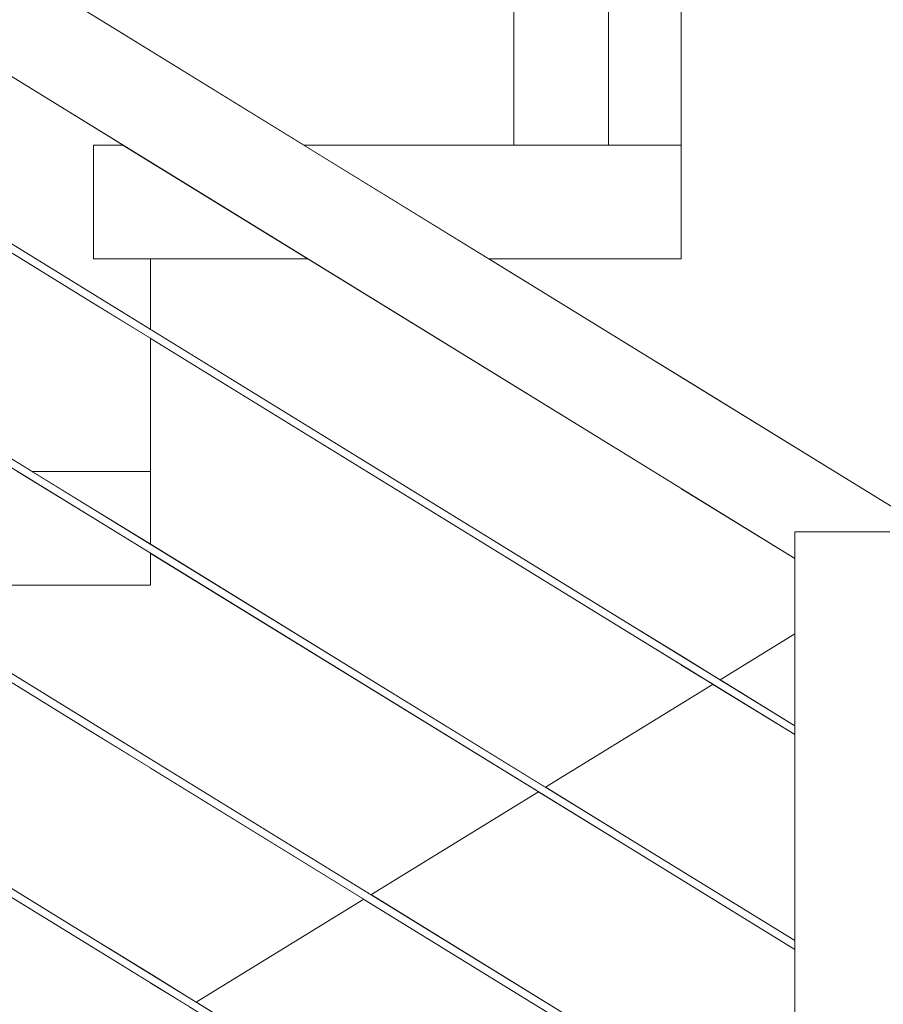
# Model space of a CAD drawing. Header units: millimetres. Extents: x -126680 to -83680, y 18016 to 39016.
# Tile 26 of 121: x -109468 to -109012, y 24053 to 24573. Entities that reach past the tile are written whole.
import ezdxf

# ---------------------------------------------------------------- set-up
doc = ezdxf.new("R2010")
doc.units = ezdxf.units.MM
doc.header["$MEASUREMENT"] = 0
doc.linetypes.add('Wipeout_Contour', pattern=[1000, 0, -1000])
doc.layers.add('Nowe_Konstrukcja - Schody', color=7, linetype='Continuous')
doc.layers.add('Nowe_Konstrukcja - Ściany zew', color=7, linetype='Continuous')
doc.layers.add('Nowe_Konstrukcja - Schody_Nr_pióra__101', color=250, linetype='Continuous', lineweight=13, true_color=0x333333)
doc.layers.add('Nowe_Konstrukcja - Schody_Nr_pióra__3', color=7, linetype='Continuous', lineweight=13)

msp = doc.modelspace()

# ---------------------------------------------------------------- wipeouts: each hides what was drawn before it
at = {"color": 254, "linetype": 'Wipeout_Contour', "lineweight": 0, "ltscale": 447152.460059}
msp.add_wipeout([(-109162.08, 24352.1), (-109058.98, 24288.69), (-109058.98, 24290.92), (-109161.08, 24353.72)], dxfattribs=at).dxf.layer = 'Nowe_Konstrukcja - Schody'
at = {"color": 254, "linetype": 'Wipeout_Contour', "lineweight": 0, "ltscale": 335107.44074}
msp.add_wipeout([(-109028.97, 24310.81), (-109033.98, 24302.66), (-109015.72, 24302.66)], dxfattribs=at).dxf.layer = 'Nowe_Konstrukcja - Schody'
at = {"color": 254, "linetype": 'Wipeout_Contour', "lineweight": 0, "ltscale": 448719.008363}
msp.add_wipeout([(-109709.72, 24143.3), (-109710.03, 24142.8), (-109430.03, 23970.58), (-109429.72, 23971.08)], dxfattribs=at).dxf.layer = 'Nowe_Konstrukcja - Schody'
at = {"color": 254, "linetype": 'Wipeout_Contour', "lineweight": 0, "ltscale": 560938.816379}
msp.add_wipeout([(-109664.52, 24459.5), (-109461.29, 24334.5), (-109398.98, 24334.5), (-109398.98, 24404.82), (-109576.21, 24513.82)], dxfattribs=at).dxf.layer = 'Nowe_Konstrukcja - Ściany zew'
at = {"color": 254, "linetype": 'Wipeout_Contour', "lineweight": 0, "ltscale": 447203.567612}
msp.add_wipeout([(-109286.44, 24108.93), (-109374.75, 24054.61), (-109058.98, 23860.38), (-109058.98, 23969.02)], dxfattribs=at).dxf.layer = 'Nowe_Konstrukcja - Ściany zew'

# ---------------------------------------------------------------- next in the draw order: wipeouts: each hides what was drawn before it
at = {"color": 254, "linetype": 'Wipeout_Contour', "lineweight": 0, "ltscale": 447151.964442}
msp.add_wipeout([(-109161.08, 24353.72), (-109058.98, 24290.92), (-109058.98, 24297.28), (-109158.24, 24358.34)], dxfattribs=at).dxf.layer = 'Nowe_Konstrukcja - Schody'
at = {"color": 254, "linetype": 'Wipeout_Contour', "lineweight": 0, "ltscale": 781514.541841}
msp.add_wipeout([(-109028.97, 24310.81), (-109015.72, 24302.66), (-109008.98, 24302.66), (-109008.98, 24298.51), (-108863.97, 24209.32), (-108859.72, 24216.23), (-109024.72, 24317.72)], dxfattribs=at).dxf.layer = 'Nowe_Konstrukcja - Schody'
at = {"color": 254, "linetype": 'Wipeout_Contour', "lineweight": 0, "ltscale": 448715.830797}
msp.add_wipeout([(-109428.98, 23972.28), (-109428.24, 23973.49), (-109708.24, 24145.71), (-109708.98, 24144.51)], dxfattribs=at).dxf.layer = 'Nowe_Konstrukcja - Schody'
at = {"color": 254, "linetype": 'Wipeout_Contour', "lineweight": 0, "ltscale": 785080.905953}
msp.add_wipeout([(-109500.61, 24560.32), (-109572.39, 24516.17), (-109398.98, 24409.51), (-109398.98, 24446.72), (-109428.98, 24446.72), (-109428.98, 24506.72), (-109413.47, 24506.72)], dxfattribs=at).dxf.layer = 'Nowe_Konstrukcja - Ściany zew'
at = {"color": 254, "linetype": 'Wipeout_Contour', "lineweight": 0, "ltscale": 447096.837813}
msp.add_wipeout([(-109282.62, 24111.27), (-109058.98, 23973.72), (-109058.98, 24082.36), (-109194.31, 24165.59)], dxfattribs=at).dxf.layer = 'Nowe_Konstrukcja - Ściany zew'

# ---------------------------------------------------------------- next in the draw order: wipeouts: each hides what was drawn before it
at = {"color": 254, "linetype": 'Wipeout_Contour', "lineweight": 0, "ltscale": 558877.777284}
msp.add_wipeout([(-109158.24, 24358.34), (-109058.98, 24297.28), (-109058.98, 24302.66), (-109052.24, 24302.66), (-109153.99, 24365.24)], dxfattribs=at).dxf.layer = 'Nowe_Konstrukcja - Schody'
at = {"color": 254, "linetype": 'Wipeout_Contour', "lineweight": 0, "ltscale": 446445.460223}
msp.add_wipeout([(-108859.72, 24216.23), (-108856.88, 24220.85), (-109021.88, 24322.33), (-109024.72, 24317.72)], dxfattribs=at).dxf.layer = 'Nowe_Konstrukcja - Schody'
at = {"color": 254, "linetype": 'Wipeout_Contour', "lineweight": 0, "ltscale": 448714.514645}
msp.add_wipeout([(-109428.24, 23973.49), (-109427.93, 23973.99), (-109707.93, 24146.21), (-109708.24, 24145.71)], dxfattribs=at).dxf.layer = 'Nowe_Konstrukcja - Schody'
at = {"color": 254, "linetype": 'Wipeout_Contour', "lineweight": 0, "ltscale": 2234040.565212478}
msp.add_wipeout([(-109207.31, 24740.72), (-109452.89, 24589.67), (-109318.03, 24506.72), (-109118.98, 24506.72), (-109118.98, 24618.95), (-109148.98, 24618.95), (-109148.98, 24678.95), (-108838.98, 24678.95), (-108838.98, 24791.17), (-108868.98, 24791.17), (-108868.98, 24851.17), (-108558.98, 24851.17), (-108558.98, 24963.39), (-108588.98, 24963.39), (-108588.98, 25023.39), (-108350.65, 25023.39), (-108350.65, 25267.64), (-109157.31, 24771.48), (-109157.31, 24506.73), (-109207.31, 24506.73)], dxfattribs=at).dxf.layer = 'Nowe_Konstrukcja - Ściany zew'
at = {"color": 254, "linetype": 'Wipeout_Contour', "lineweight": 0, "ltscale": 446990.597733}
msp.add_wipeout([(-109102.18, 24222.26), (-109190.49, 24167.94), (-109058.98, 24087.05), (-109058.98, 24195.69)], dxfattribs=at).dxf.layer = 'Nowe_Konstrukcja - Ściany zew'

# ---------------------------------------------------------------- next in the draw order: wipeouts: each hides what was drawn before it
at = {"color": 254, "linetype": 'Wipeout_Contour', "lineweight": 0, "ltscale": 448001.856276}
msp.add_wipeout([(-109162.08, 24352.1), (-109161.08, 24353.72), (-109441.08, 24525.94), (-109442.08, 24524.32)], dxfattribs=at).dxf.layer = 'Nowe_Konstrukcja - Schody'
at = {"color": 254, "linetype": 'Wipeout_Contour', "lineweight": 0, "ltscale": 447114.375259}
msp.add_wipeout([(-109148.98, 24373.39), (-109153.99, 24365.24), (-109052.24, 24302.66), (-109033.98, 24302.66)], dxfattribs=at).dxf.layer = 'Nowe_Konstrukcja - Schody'
at = {"color": 254, "linetype": 'Wipeout_Contour', "lineweight": 0, "ltscale": 446440.683826}
msp.add_wipeout([(-108856.88, 24220.85), (-108855.88, 24222.47), (-109020.88, 24323.95), (-109021.88, 24322.33)], dxfattribs=at).dxf.layer = 'Nowe_Konstrukcja - Schody'
at = {"color": 254, "linetype": 'Wipeout_Contour', "lineweight": 0, "ltscale": 447574.550306}
msp.add_wipeout([(-109150.03, 23911.69), (-109149.72, 23912.19), (-109429.72, 24084.41), (-109430.03, 24083.91)], dxfattribs=at).dxf.layer = 'Nowe_Konstrukcja - Schody'
at = {"color": 254, "linetype": 'Wipeout_Contour', "lineweight": 0, "ltscale": 335189.998725}
msp.add_wipeout([(-109098.36, 24224.61), (-109058.98, 24200.38), (-109058.98, 24248.83)], dxfattribs=at).dxf.layer = 'Nowe_Konstrukcja - Ściany zew'

# ---------------------------------------------------------------- next in the draw order: wipeouts: each hides what was drawn before it
at = {"color": 254, "linetype": 'Wipeout_Contour', "lineweight": 0, "ltscale": 447997.090893}
msp.add_wipeout([(-109161.08, 24353.72), (-109158.24, 24358.34), (-109438.24, 24530.56), (-109441.08, 24525.94)], dxfattribs=at).dxf.layer = 'Nowe_Konstrukcja - Schody'
at = {"color": 254, "linetype": 'Wipeout_Contour', "lineweight": 0, "ltscale": 447087.333706}
msp.add_wipeout([(-109033.98, 24302.66), (-109028.97, 24310.81), (-109143.97, 24381.54), (-109148.98, 24373.39)], dxfattribs=at).dxf.layer = 'Nowe_Konstrukcja - Schody'
at = {"color": 254, "linetype": 'Wipeout_Contour', "lineweight": 0, "ltscale": 447571.372953}
msp.add_wipeout([(-109148.98, 23913.39), (-109148.24, 23914.6), (-109428.24, 24086.82), (-109428.98, 24085.62)], dxfattribs=at).dxf.layer = 'Nowe_Konstrukcja - Schody'

# ---------------------------------------------------------------- next in the draw order: wipeouts: each hides what was drawn before it
at = {"color": 254, "linetype": 'Wipeout_Contour', "lineweight": 0, "ltscale": 449245.390087}
msp.add_wipeout([(-109721.08, 24698.17), (-109722.08, 24696.54), (-109442.08, 24524.32), (-109441.08, 24525.94)], dxfattribs=at).dxf.layer = 'Nowe_Konstrukcja - Schody'
at = {"color": 254, "linetype": 'Wipeout_Contour', "lineweight": 0, "ltscale": 447988.286673}
msp.add_wipeout([(-109158.24, 24358.34), (-109153.99, 24365.24), (-109433.99, 24537.47), (-109438.24, 24530.56)], dxfattribs=at).dxf.layer = 'Nowe_Konstrukcja - Schody'
at = {"color": 254, "linetype": 'Wipeout_Contour', "lineweight": 0, "ltscale": 447075.815007}
msp.add_wipeout([(-109028.97, 24310.81), (-109024.72, 24317.72), (-109139.72, 24388.45), (-109143.97, 24381.54)], dxfattribs=at).dxf.layer = 'Nowe_Konstrukcja - Schody'
at = {"color": 254, "linetype": 'Wipeout_Contour', "lineweight": 0, "ltscale": 446411.103698}
msp.add_wipeout([(-109058.98, 23301.17), (-109008.98, 23301.17), (-109008.98, 24302.66), (-109058.98, 24302.66)], dxfattribs=at).dxf.layer = 'Nowe_Konstrukcja - Schody'
at = {"color": 254, "linetype": 'Wipeout_Contour', "lineweight": 0, "ltscale": 447570.056889}
msp.add_wipeout([(-109148.24, 23914.6), (-109147.93, 23915.1), (-109427.93, 24087.32), (-109428.24, 24086.82)], dxfattribs=at).dxf.layer = 'Nowe_Konstrukcja - Schody'

# ---------------------------------------------------------------- next in the draw order: wipeouts: each hides what was drawn before it
at = {"color": 254, "linetype": 'Wipeout_Contour', "lineweight": 0, "ltscale": 449240.637915}
msp.add_wipeout([(-109718.24, 24702.78), (-109721.08, 24698.17), (-109441.08, 24525.94), (-109438.24, 24530.56)], dxfattribs=at).dxf.layer = 'Nowe_Konstrukcja - Schody'
at = {"color": 254, "linetype": 'Wipeout_Contour', "lineweight": 0, "ltscale": 447976.78551}
msp.add_wipeout([(-109153.99, 24365.24), (-109148.98, 24373.39), (-109428.98, 24545.62), (-109433.99, 24537.47)], dxfattribs=at).dxf.layer = 'Nowe_Konstrukcja - Schody'
at = {"color": 254, "linetype": 'Wipeout_Contour', "lineweight": 0, "ltscale": 447067.00059}
msp.add_wipeout([(-109024.72, 24317.72), (-109021.88, 24322.33), (-109136.88, 24393.07), (-109139.72, 24388.45)], dxfattribs=at).dxf.layer = 'Nowe_Konstrukcja - Schody'
at = {"color": 254, "linetype": 'Wipeout_Contour', "lineweight": 0, "ltscale": 448816.443787}
msp.add_wipeout([(-109709.72, 24256.63), (-109710.03, 24256.14), (-109430.03, 24083.91), (-109429.72, 24084.41)], dxfattribs=at).dxf.layer = 'Nowe_Konstrukcja - Schody'

# ---------------------------------------------------------------- next in the draw order: wipeouts: each hides what was drawn before it
at = {"color": 254, "linetype": 'Wipeout_Contour', "lineweight": 0, "ltscale": 449231.858027}
msp.add_wipeout([(-109713.99, 24709.69), (-109718.24, 24702.78), (-109438.24, 24530.56), (-109433.99, 24537.47)], dxfattribs=at).dxf.layer = 'Nowe_Konstrukcja - Schody'
at = {"color": 254, "linetype": 'Wipeout_Contour', "lineweight": 0, "ltscale": 447964.339432}
msp.add_wipeout([(-109148.98, 24373.39), (-109143.97, 24381.54), (-109423.97, 24553.76), (-109428.98, 24545.62)], dxfattribs=at).dxf.layer = 'Nowe_Konstrukcja - Schody'
at = {"color": 254, "linetype": 'Wipeout_Contour', "lineweight": 0, "ltscale": 447062.230837}
msp.add_wipeout([(-109021.88, 24322.33), (-109020.88, 24323.95), (-109135.88, 24394.69), (-109136.88, 24393.07)], dxfattribs=at).dxf.layer = 'Nowe_Konstrukcja - Schody'
at = {"color": 254, "linetype": 'Wipeout_Contour', "lineweight": 0, "ltscale": 448813.27522}
msp.add_wipeout([(-109428.98, 24085.62), (-109428.24, 24086.82), (-109708.24, 24259.04), (-109708.98, 24257.84)], dxfattribs=at).dxf.layer = 'Nowe_Konstrukcja - Schody'

# ---------------------------------------------------------------- next in the draw order: wipeouts: each hides what was drawn before it
at = {"color": 254, "linetype": 'Wipeout_Contour', "lineweight": 0, "ltscale": 449220.388706}
msp.add_wipeout([(-109713.99, 24709.69), (-109433.99, 24537.47), (-109428.98, 24545.62), (-109708.98, 24717.84)], dxfattribs=at).dxf.layer = 'Nowe_Konstrukcja - Schody'
at = {"color": 254, "linetype": 'Wipeout_Contour', "lineweight": 0, "ltscale": 447952.843243}
msp.add_wipeout([(-109143.97, 24381.54), (-109139.72, 24388.45), (-109419.72, 24560.67), (-109423.97, 24553.76)], dxfattribs=at).dxf.layer = 'Nowe_Konstrukcja - Schody'
at = {"color": 254, "linetype": 'Wipeout_Contour', "lineweight": 0, "ltscale": 448811.962795}
msp.add_wipeout([(-109428.24, 24086.82), (-109427.93, 24087.32), (-109707.93, 24259.54), (-109708.24, 24259.04)], dxfattribs=at).dxf.layer = 'Nowe_Konstrukcja - Schody'

# ---------------------------------------------------------------- next in the draw order: wipeouts: each hides what was drawn before it
at = {"color": 254, "linetype": 'Wipeout_Contour', "lineweight": 0, "ltscale": 449207.977045}
msp.add_wipeout([(-109428.98, 24545.62), (-109423.97, 24553.76), (-109703.97, 24725.99), (-109708.98, 24717.84)], dxfattribs=at).dxf.layer = 'Nowe_Konstrukcja - Schody'
at = {"color": 254, "linetype": 'Wipeout_Contour', "lineweight": 0, "ltscale": 447944.046052}
msp.add_wipeout([(-109139.72, 24388.45), (-109136.88, 24393.07), (-109416.88, 24565.29), (-109419.72, 24560.67)], dxfattribs=at).dxf.layer = 'Nowe_Konstrukcja - Schody'
at = {"color": 254, "linetype": 'Wipeout_Contour', "lineweight": 0, "ltscale": 447671.996284}
msp.add_wipeout([(-109150.03, 24025.02), (-109149.72, 24025.52), (-109429.72, 24197.74), (-109430.03, 24197.25)], dxfattribs=at).dxf.layer = 'Nowe_Konstrukcja - Schody'

# ---------------------------------------------------------------- next in the draw order: wipeouts: each hides what was drawn before it
at = {"color": 254, "linetype": 'Wipeout_Contour', "lineweight": 0, "ltscale": 449196.512661}
msp.add_wipeout([(-109423.97, 24553.76), (-109419.72, 24560.67), (-109699.72, 24732.9), (-109703.97, 24725.99)], dxfattribs=at).dxf.layer = 'Nowe_Konstrukcja - Schody'
at = {"color": 254, "linetype": 'Wipeout_Contour', "lineweight": 0, "ltscale": 447939.28562}
msp.add_wipeout([(-109136.88, 24393.07), (-109135.88, 24394.69), (-109415.88, 24566.91), (-109416.88, 24565.29)], dxfattribs=at).dxf.layer = 'Nowe_Konstrukcja - Schody'
at = {"color": 254, "linetype": 'Wipeout_Contour', "lineweight": 0, "ltscale": 447668.827953}
msp.add_wipeout([(-109148.98, 24026.73), (-109148.24, 24027.93), (-109428.24, 24200.15), (-109428.98, 24198.95)], dxfattribs=at).dxf.layer = 'Nowe_Konstrukcja - Schody'

# ---------------------------------------------------------------- next in the draw order: wipeouts: each hides what was drawn before it
at = {"color": 254, "linetype": 'Wipeout_Contour', "lineweight": 0, "ltscale": 448065.546458}
msp.add_wipeout([(-109207.31, 24506.73), (-109157.31, 24506.73), (-109157.31, 25558.45), (-109207.31, 25558.45)], dxfattribs=at).dxf.layer = 'Nowe_Konstrukcja - Schody'
at = {"color": 254, "linetype": 'Wipeout_Contour', "lineweight": 0, "ltscale": 449187.739808}
msp.add_wipeout([(-109419.72, 24560.67), (-109416.88, 24565.29), (-109696.88, 24737.51), (-109699.72, 24732.9)], dxfattribs=at).dxf.layer = 'Nowe_Konstrukcja - Schody'
at = {"color": 254, "linetype": 'Wipeout_Contour', "lineweight": 0, "ltscale": 447667.515626}
msp.add_wipeout([(-109148.24, 24027.93), (-109147.93, 24028.43), (-109427.93, 24200.65), (-109428.24, 24200.15)], dxfattribs=at).dxf.layer = 'Nowe_Konstrukcja - Schody'

# ---------------------------------------------------------------- next in the draw order: wipeouts: each hides what was drawn before it
at = {"color": 254, "linetype": 'Wipeout_Contour', "lineweight": 0, "ltscale": 449182.992547}
msp.add_wipeout([(-109416.88, 24565.29), (-109415.88, 24566.91), (-109695.88, 24739.13), (-109696.88, 24737.51)], dxfattribs=at).dxf.layer = 'Nowe_Konstrukcja - Schody'
at = {"color": 254, "linetype": 'Wipeout_Contour', "lineweight": 0, "ltscale": 448914.315861}
msp.add_wipeout([(-109709.72, 24369.97), (-109710.03, 24369.47), (-109430.03, 24197.25), (-109429.72, 24197.74)], dxfattribs=at).dxf.layer = 'Nowe_Konstrukcja - Schody'
at = {"color": 254, "linetype": 'Wipeout_Contour', "lineweight": 0, "ltscale": 446946.981513}
msp.add_wipeout([(-109150.03, 24138.36), (-109058.98, 24082.36), (-109058.98, 24083.04), (-109149.72, 24138.86)], dxfattribs=at).dxf.layer = 'Nowe_Konstrukcja - Schody'

# ---------------------------------------------------------------- next in the draw order: wipeouts: each hides what was drawn before it
at = {"color": 254, "linetype": 'Wipeout_Contour', "lineweight": 0, "ltscale": 448911.156291}
msp.add_wipeout([(-109428.98, 24198.95), (-109428.24, 24200.15), (-109708.24, 24372.38), (-109708.98, 24371.17)], dxfattribs=at).dxf.layer = 'Nowe_Konstrukcja - Schody'
at = {"color": 254, "linetype": 'Wipeout_Contour', "lineweight": 0, "ltscale": 446946.627838}
msp.add_wipeout([(-109148.98, 24140.06), (-109058.98, 24084.7), (-109058.98, 24086.36), (-109148.24, 24141.26)], dxfattribs=at).dxf.layer = 'Nowe_Konstrukcja - Schody'

# ---------------------------------------------------------------- next in the draw order: wipeouts: each hides what was drawn before it
at = {"color": 254, "linetype": 'Wipeout_Contour', "lineweight": 0, "ltscale": 448909.847593}
msp.add_wipeout([(-109428.24, 24200.15), (-109427.93, 24200.65), (-109707.93, 24372.88), (-109708.24, 24372.38)], dxfattribs=at).dxf.layer = 'Nowe_Konstrukcja - Schody'
at = {"color": 254, "linetype": 'Wipeout_Contour', "lineweight": 0, "ltscale": 446946.473297}
msp.add_wipeout([(-109148.24, 24141.26), (-109058.98, 24086.36), (-109058.98, 24087.05), (-109147.93, 24141.76)], dxfattribs=at).dxf.layer = 'Nowe_Konstrukcja - Schody'

# ---------------------------------------------------------------- next in the draw order: wipeouts: each hides what was drawn before it
at = {"color": 254, "linetype": 'Wipeout_Contour', "lineweight": 0, "ltscale": 447769.880023}
msp.add_wipeout([(-109150.03, 24138.36), (-109149.72, 24138.86), (-109429.72, 24311.08), (-109430.03, 24310.58)], dxfattribs=at).dxf.layer = 'Nowe_Konstrukcja - Schody'

# ---------------------------------------------------------------- next in the draw order: wipeouts: each hides what was drawn before it
at = {"color": 254, "linetype": 'Wipeout_Contour', "lineweight": 0, "ltscale": 447766.720712}
msp.add_wipeout([(-109148.98, 24140.06), (-109148.24, 24141.26), (-109428.24, 24313.49), (-109428.98, 24312.28)], dxfattribs=at).dxf.layer = 'Nowe_Konstrukcja - Schody'

# ---------------------------------------------------------------- next in the draw order: linework, layer by layer
at = {"layer": 'Nowe_Konstrukcja - Schody_Nr_pióra__101', "color": 250, "linetype": 'Continuous', "lineweight": 13, "true_color": 0x333333}
msp.add_line((-109058.98, 24082.36), (-109150.03, 24138.36), dxfattribs=at)

# ---------------------------------------------------------------- next in the draw order: wipeouts: each hides what was drawn before it
at = {"color": 254, "linetype": 'Wipeout_Contour', "lineweight": 0, "ltscale": 447765.412122}
msp.add_wipeout([(-109148.24, 24141.26), (-109147.93, 24141.76), (-109427.93, 24313.99), (-109428.24, 24313.49)], dxfattribs=at).dxf.layer = 'Nowe_Konstrukcja - Schody'

# ---------------------------------------------------------------- next in the draw order: linework, layer by layer
at = {"layer": 'Nowe_Konstrukcja - Schody_Nr_pióra__101', "color": 250, "linetype": 'Continuous', "lineweight": 13, "true_color": 0x333333}
msp.add_line((-109058.98, 24087.05), (-109147.93, 24141.76), dxfattribs=at)

# ---------------------------------------------------------------- next in the draw order: wipeouts: each hides what was drawn before it
at = {"color": 254, "linetype": 'Wipeout_Contour', "lineweight": 0, "ltscale": 449012.624297}
msp.add_wipeout([(-109709.72, 24483.3), (-109710.03, 24482.8), (-109430.03, 24310.58), (-109429.72, 24311.08)], dxfattribs=at).dxf.layer = 'Nowe_Konstrukcja - Schody'
at = {"color": 254, "linetype": 'Wipeout_Contour', "lineweight": 0, "ltscale": 447045.021306}
msp.add_wipeout([(-109150.03, 24251.69), (-109058.98, 24195.69), (-109058.98, 24196.38), (-109149.72, 24252.19)], dxfattribs=at).dxf.layer = 'Nowe_Konstrukcja - Schody'

# ---------------------------------------------------------------- next in the draw order: wipeouts: each hides what was drawn before it
at = {"color": 254, "linetype": 'Wipeout_Contour', "lineweight": 0, "ltscale": 449009.473724}
msp.add_wipeout([(-109428.98, 24312.28), (-109428.24, 24313.49), (-109708.24, 24485.71), (-109708.98, 24484.51)], dxfattribs=at).dxf.layer = 'Nowe_Konstrukcja - Schody'
at = {"color": 254, "linetype": 'Wipeout_Contour', "lineweight": 0, "ltscale": 447044.677627}
msp.add_wipeout([(-109148.98, 24253.39), (-109058.98, 24198.04), (-109058.98, 24199.7), (-109148.24, 24254.6)], dxfattribs=at).dxf.layer = 'Nowe_Konstrukcja - Schody'

# ---------------------------------------------------------------- next in the draw order: wipeouts: each hides what was drawn before it
at = {"color": 254, "linetype": 'Wipeout_Contour', "lineweight": 0, "ltscale": 449008.168752}
msp.add_wipeout([(-109428.24, 24313.49), (-109427.93, 24313.99), (-109707.93, 24486.21), (-109708.24, 24485.71)], dxfattribs=at).dxf.layer = 'Nowe_Konstrukcja - Schody'
at = {"color": 254, "linetype": 'Wipeout_Contour', "lineweight": 0, "ltscale": 447044.527224}
msp.add_wipeout([(-109148.24, 24254.6), (-109058.98, 24199.7), (-109058.98, 24200.38), (-109147.93, 24255.1)], dxfattribs=at).dxf.layer = 'Nowe_Konstrukcja - Schody'

# ---------------------------------------------------------------- next in the draw order: wipeouts: each hides what was drawn before it
at = {"color": 254, "linetype": 'Wipeout_Contour', "lineweight": 0, "ltscale": 447868.201235}
msp.add_wipeout([(-109150.03, 24251.69), (-109149.72, 24252.19), (-109429.72, 24424.41), (-109430.03, 24423.91)], dxfattribs=at).dxf.layer = 'Nowe_Konstrukcja - Schody'

# ---------------------------------------------------------------- next in the draw order: wipeouts: each hides what was drawn before it
at = {"color": 254, "linetype": 'Wipeout_Contour', "lineweight": 0, "ltscale": 447865.050944}
msp.add_wipeout([(-109148.98, 24253.39), (-109148.24, 24254.6), (-109428.24, 24426.82), (-109428.98, 24425.62)], dxfattribs=at).dxf.layer = 'Nowe_Konstrukcja - Schody'

# ---------------------------------------------------------------- next in the draw order: wipeouts: each hides what was drawn before it
at = {"color": 254, "linetype": 'Wipeout_Contour', "lineweight": 0, "ltscale": 447863.746089}
msp.add_wipeout([(-109148.24, 24254.6), (-109147.93, 24255.1), (-109427.93, 24427.32), (-109428.24, 24426.82)], dxfattribs=at).dxf.layer = 'Nowe_Konstrukcja - Schody'

# ---------------------------------------------------------------- next in the draw order: wipeouts: each hides what was drawn before it
at = {"color": 254, "linetype": 'Wipeout_Contour', "lineweight": 0, "ltscale": 449111.368811}
msp.add_wipeout([(-109709.72, 24596.63), (-109710.03, 24596.14), (-109430.03, 24423.91), (-109429.72, 24424.41)], dxfattribs=at).dxf.layer = 'Nowe_Konstrukcja - Schody'
at = {"color": 254, "linetype": 'Wipeout_Contour', "lineweight": 0, "ltscale": 560783.480092}
msp.add_wipeout([(-109645.55, 24334.5), (-109548, 24274.5), (-109398.98, 24274.5), (-109398.98, 24291.48), (-109468.92, 24334.5)], dxfattribs=at).dxf.layer = 'Nowe_Konstrukcja - Schody'

# ---------------------------------------------------------------- next in the draw order: wipeouts: each hides what was drawn before it
at = {"color": 254, "linetype": 'Wipeout_Contour', "lineweight": 0, "ltscale": 449108.227233}
msp.add_wipeout([(-109428.98, 24425.62), (-109428.24, 24426.82), (-109708.24, 24599.04), (-109708.98, 24597.84)], dxfattribs=at).dxf.layer = 'Nowe_Konstrukcja - Schody'
at = {"color": 254, "linetype": 'Wipeout_Contour', "lineweight": 0, "ltscale": 336271.403311}
msp.add_wipeout([(-109398.98, 24334.5), (-109461.29, 24334.5), (-109398.98, 24296.18)], dxfattribs=at).dxf.layer = 'Nowe_Konstrukcja - Schody'
at = {"color": 254, "linetype": 'Wipeout_Contour', "lineweight": 0, "ltscale": 560926.437588}
msp.add_wipeout([(-109555.63, 24274.5), (-109678.98, 24274.5), (-109678.98, 24241.73), (-109398.98, 24069.51), (-109398.98, 24178.15)], dxfattribs=at).dxf.layer = 'Nowe_Konstrukcja - Schody'

# ---------------------------------------------------------------- next in the draw order: wipeouts: each hides what was drawn before it
at = {"color": 254, "linetype": 'Wipeout_Contour', "lineweight": 0, "ltscale": 449106.925988}
msp.add_wipeout([(-109428.24, 24426.82), (-109427.93, 24427.32), (-109707.93, 24599.54), (-109708.24, 24599.04)], dxfattribs=at).dxf.layer = 'Nowe_Konstrukcja - Schody'
at = {"color": 254, "linetype": 'Wipeout_Contour', "lineweight": 0, "ltscale": 560716.953313}
msp.add_wipeout([(-109398.98, 24064.82), (-109678.98, 24237.04), (-109678.98, 24128.4), (-109466.88, 23997.94), (-109398.98, 24039.7)], dxfattribs=at).dxf.layer = 'Nowe_Konstrukcja - Schody'

# ---------------------------------------------------------------- next in the draw order: linework, layer by layer
at = {"layer": 'Nowe_Konstrukcja - Schody_Nr_pióra__101', "color": 250, "linetype": 'Continuous', "lineweight": 13, "true_color": 0x333333}
for p, q in [((-109415.88, 24566.91), (-109695.88, 24739.13)), ((-109442.08, 24524.32), (-109722.08, 24696.54))]:
    msp.add_line(p, q, dxfattribs=at)

# ---------------------------------------------------------------- next in the draw order: wipeouts: each hides what was drawn before it
at = {"color": 254, "linetype": 'Wipeout_Contour', "lineweight": 0, "ltscale": 448405.730931}
msp.add_wipeout([(-109428.98, 24506.72), (-109428.98, 24446.72), (-109315.92, 24446.72), (-109413.47, 24506.72)], dxfattribs=at).dxf.layer = 'Nowe_Konstrukcja - Schody'
at = {"color": 254, "linetype": 'Wipeout_Contour', "lineweight": 0, "ltscale": 336305.522563}
msp.add_wipeout([(-109398.98, 24274.5), (-109548, 24274.5), (-109398.98, 24182.84)], dxfattribs=at).dxf.layer = 'Nowe_Konstrukcja - Schody'
at = {"color": 254, "linetype": 'Wipeout_Contour', "lineweight": 0, "ltscale": 336015.039026}
msp.add_wipeout([(-109398.98, 24064.82), (-109398.98, 24039.7), (-109378.57, 24052.26)], dxfattribs=at).dxf.layer = 'Nowe_Konstrukcja - Schody'

# ---------------------------------------------------------------- next in the draw order: linework, layer by layer
at = {"layer": 'Nowe_Konstrukcja - Schody_Nr_pióra__101', "color": 250, "linetype": 'Continuous', "lineweight": 13, "true_color": 0x333333}
for p, q in [((-109427.93, 24427.32), (-109707.93, 24599.54)), ((-109430.03, 24423.91), (-109710.03, 24596.14)), ((-109427.93, 24313.99), (-109707.93, 24486.21)), ((-109430.03, 24310.58), (-109710.03, 24482.8)), ((-109427.93, 24200.65), (-109707.93, 24372.88)), ((-109430.03, 24197.25), (-109710.03, 24369.47)), ((-109427.93, 24087.32), (-109707.93, 24259.54)), ((-109430.03, 24083.91), (-109710.03, 24256.14))]:
    msp.add_line(p, q, dxfattribs=at)
at = {"layer": 'Nowe_Konstrukcja - Schody_Nr_pióra__3', "color": 7, "linetype": 'Continuous', "lineweight": 13}
for p, q in [((-109428.98, 24506.72), (-109413.47, 24506.72)), ((-109428.98, 24446.72), (-109428.98, 24506.72))]:
    msp.add_line(p, q, dxfattribs=at)

# ---------------------------------------------------------------- next in the draw order: wipeouts: each hides what was drawn before it
at = {"color": 254, "linetype": 'Wipeout_Contour', "lineweight": 0, "ltscale": 447615.782039}
msp.add_wipeout([(-109318.03, 24506.72), (-109220.48, 24446.72), (-109118.98, 24446.72), (-109118.98, 24506.72)], dxfattribs=at).dxf.layer = 'Nowe_Konstrukcja - Schody'
at = {"color": 254, "linetype": 'Wipeout_Contour', "lineweight": 0, "ltscale": 447956.345588}
msp.add_wipeout([(-109286.44, 24108.93), (-109398.98, 24178.15), (-109398.98, 24069.51), (-109374.75, 24054.61)], dxfattribs=at).dxf.layer = 'Nowe_Konstrukcja - Schody'

# ---------------------------------------------------------------- next in the draw order: linework, layer by layer
at = {"layer": 'Nowe_Konstrukcja - Schody_Nr_pióra__101', "color": 250, "linetype": 'Continuous', "lineweight": 13, "true_color": 0x333333}
for p, q in [((-109207.31, 24506.73), (-109207.31, 25558.45)), ((-109157.31, 24506.73), (-109157.31, 25558.45)), ((-109207.31, 24506.73), (-109157.31, 24506.73)), ((-109147.93, 23915.1), (-109427.93, 24087.32)), ((-109150.03, 23911.69), (-109430.03, 24083.91))]:
    msp.add_line(p, q, dxfattribs=at)
at = {"layer": 'Nowe_Konstrukcja - Schody_Nr_pióra__3', "color": 7, "linetype": 'Continuous', "lineweight": 13}
msp.add_line((-109318.03, 24506.72), (-109207.31, 24506.72), dxfattribs=at)

# ---------------------------------------------------------------- next in the draw order: wipeouts: each hides what was drawn before it
at = {"color": 254, "linetype": 'Wipeout_Contour', "lineweight": 0, "ltscale": 559909.47698}
msp.add_wipeout([(-109398.98, 24182.84), (-109282.62, 24111.27), (-109194.31, 24165.59), (-109398.98, 24291.48), (-109398.98, 24274.5)], dxfattribs=at).dxf.layer = 'Nowe_Konstrukcja - Schody'

# ---------------------------------------------------------------- next in the draw order: linework, layer by layer
at = {"layer": 'Nowe_Konstrukcja - Schody_Nr_pióra__3', "color": 7, "linetype": 'Continuous', "lineweight": 13}
msp.add_line((-109374.75, 24054.61), (-109286.44, 24108.93), dxfattribs=at)

# ---------------------------------------------------------------- next in the draw order: wipeouts: each hides what was drawn before it
at = {"color": 254, "linetype": 'Wipeout_Contour', "lineweight": 0, "ltscale": 559535.953149}
msp.add_wipeout([(-109398.98, 24404.82), (-109398.98, 24296.18), (-109190.49, 24167.94), (-109118.98, 24211.92), (-109118.98, 24232.59)], dxfattribs=at).dxf.layer = 'Nowe_Konstrukcja - Schody'

# ---------------------------------------------------------------- next in the draw order: linework, layer by layer
at = {"layer": 'Nowe_Konstrukcja - Schody_Nr_pióra__101', "color": 250, "linetype": 'Continuous', "lineweight": 13, "true_color": 0x333333}
for p, q in [((-109147.93, 24028.43), (-109427.93, 24200.65)), ((-109150.03, 24025.02), (-109430.03, 24197.25))]:
    msp.add_line(p, q, dxfattribs=at)
at = {"layer": 'Nowe_Konstrukcja - Schody_Nr_pióra__3', "color": 7, "linetype": 'Continuous', "lineweight": 13}
msp.add_line((-109282.62, 24111.27), (-109194.31, 24165.59), dxfattribs=at)

# ---------------------------------------------------------------- next in the draw order: wipeouts: each hides what was drawn before it
at = {"color": 254, "linetype": 'Wipeout_Contour', "lineweight": 0, "ltscale": 559778.219399}
msp.add_wipeout([(-109315.92, 24446.72), (-109398.98, 24446.72), (-109398.98, 24409.51), (-109118.98, 24237.29), (-109118.98, 24325.59)], dxfattribs=at).dxf.layer = 'Nowe_Konstrukcja - Schody'
at = {"color": 254, "linetype": 'Wipeout_Contour', "lineweight": 0, "ltscale": 335308.364894}
msp.add_wipeout([(-109102.18, 24222.26), (-109118.98, 24232.59), (-109118.98, 24211.92)], dxfattribs=at).dxf.layer = 'Nowe_Konstrukcja - Schody'

# ---------------------------------------------------------------- next in the draw order: linework, layer by layer
at = {"layer": 'Nowe_Konstrukcja - Schody_Nr_pióra__101', "color": 250, "linetype": 'Continuous', "lineweight": 13, "true_color": 0x333333}
for p, q in [((-109147.93, 24141.76), (-109427.93, 24313.99)), ((-109150.03, 24138.36), (-109430.03, 24310.58))]:
    msp.add_line(p, q, dxfattribs=at)
at = {"layer": 'Nowe_Konstrukcja - Schody_Nr_pióra__3', "color": 7, "linetype": 'Continuous', "lineweight": 13}
for p, q in [((-109428.98, 24446.72), (-109398.98, 24446.72)), ((-109398.98, 24409.51), (-109398.98, 24446.72)), ((-109398.98, 24446.72), (-109315.92, 24446.72)), ((-109398.98, 24296.18), (-109398.98, 24404.82)), ((-109461.29, 24334.5), (-109398.98, 24334.5)), ((-109398.98, 24274.5), (-109398.98, 24291.48)), ((-109548, 24274.5), (-109398.98, 24274.5)), ((-109190.49, 24167.94), (-109118.98, 24211.92))]:
    msp.add_line(p, q, dxfattribs=at)

# ---------------------------------------------------------------- next in the draw order: wipeouts: each hides what was drawn before it
at = {"color": 254, "linetype": 'Wipeout_Contour', "lineweight": 0, "ltscale": 335557.841159}
msp.add_wipeout([(-109220.48, 24446.72), (-109118.98, 24384.29), (-109118.98, 24446.72)], dxfattribs=at).dxf.layer = 'Nowe_Konstrukcja - Schody'
at = {"color": 254, "linetype": 'Wipeout_Contour', "lineweight": 0, "ltscale": 558784.279277}
msp.add_wipeout([(-109118.98, 24237.29), (-109098.36, 24224.61), (-109058.98, 24248.83), (-109058.98, 24288.69), (-109118.98, 24325.59)], dxfattribs=at).dxf.layer = 'Nowe_Konstrukcja - Schody'

# ---------------------------------------------------------------- next in the draw order: linework, layer by layer
at = {"layer": 'Nowe_Konstrukcja - Schody_Nr_pióra__101', "color": 250, "linetype": 'Continuous', "lineweight": 13, "true_color": 0x333333}
for p, q in [((-109135.88, 24394.69), (-109415.88, 24566.91)), ((-109162.08, 24352.1), (-109442.08, 24524.32)), ((-109150.03, 24251.69), (-109430.03, 24423.91)), ((-109147.93, 24255.1), (-109427.93, 24427.32)), ((-109058.98, 24195.69), (-109150.03, 24251.69)), ((-109058.98, 24200.38), (-109147.93, 24255.1))]:
    msp.add_line(p, q, dxfattribs=at)
at = {"layer": 'Nowe_Konstrukcja - Schody_Nr_pióra__3', "color": 7, "linetype": 'Continuous', "lineweight": 13}
for p, q in [((-109098.36, 24224.61), (-109058.98, 24248.83)), ((-109118.98, 24211.92), (-109102.18, 24222.26))]:
    msp.add_line(p, q, dxfattribs=at)

# ---------------------------------------------------------------- next in the draw order: wipeouts: each hides what was drawn before it
at = {"color": 254, "linetype": 'Wipeout_Contour', "lineweight": 0, "ltscale": 670275.908538}
msp.add_wipeout([(-109118.98, 24618.95), (-109118.98, 24446.72), (-109118.98, 24384.29), (-108978.86, 24298.11), (-108838.98, 24384.14), (-108838.98, 24618.95)], dxfattribs=at).dxf.layer = 'Nowe_Konstrukcja - Schody'

# ---------------------------------------------------------------- next in the draw order: linework, layer by layer
at = {"layer": 'Nowe_Konstrukcja - Schody_Nr_pióra__101', "color": 250, "linetype": 'Continuous', "lineweight": 13, "true_color": 0x333333}
for p, q in [((-109020.88, 24323.95), (-109135.88, 24394.69)), ((-109058.98, 24288.69), (-109162.08, 24352.1)), ((-108855.88, 24222.47), (-109020.88, 24323.95)), ((-109058.98, 24302.66), (-109008.98, 24302.66)), ((-109058.98, 23301.17), (-109058.98, 24302.66))]:
    msp.add_line(p, q, dxfattribs=at)
at = {"layer": 'Nowe_Konstrukcja - Schody_Nr_pióra__3', "color": 7, "linetype": 'Continuous', "lineweight": 13}
for p, q in [((-109118.98, 24446.72), (-109118.98, 24618.95)), ((-109157.31, 24506.72), (-109118.98, 24506.72)), ((-109220.48, 24446.72), (-109118.98, 24446.72))]:
    msp.add_line(p, q, dxfattribs=at)

doc.saveas('drawing.dxf')
